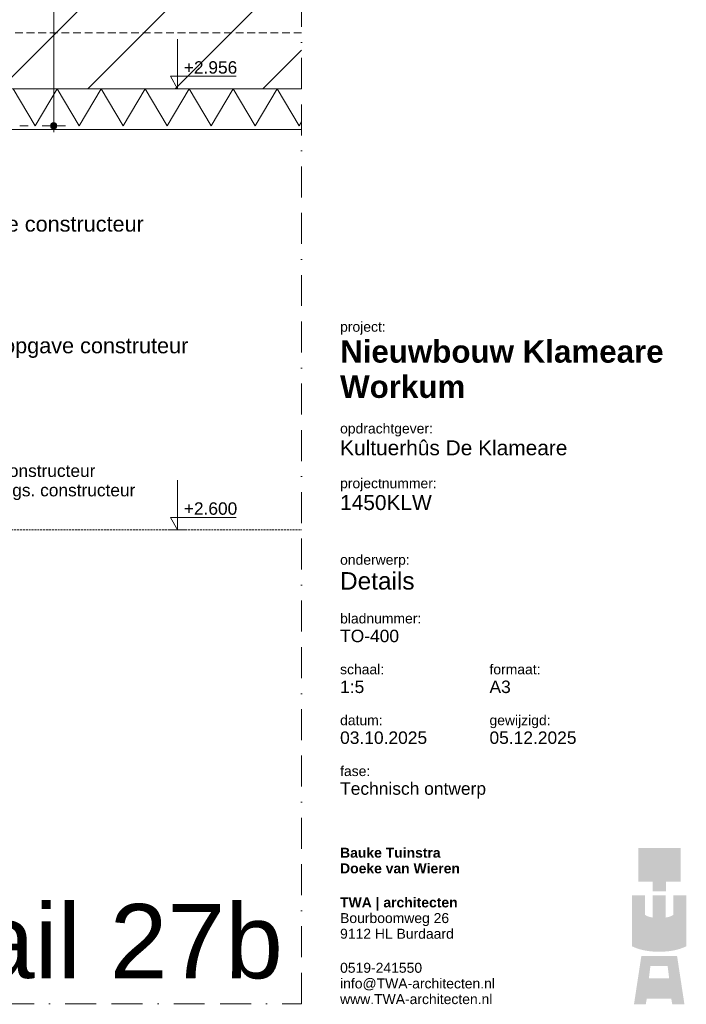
# Model space of a CAD drawing. Extents: x 75 to 2066, y 35 to 1450.
# Tile 2 of 3: x 1528 to 2066, y 35 to 829. Entities that reach past the tile are written whole.
import ezdxf
from ezdxf.xclip import XClip

# ---------------------------------------------------------------- set-up
doc = ezdxf.new("R2010")
doc.units = 0
doc.header["$MEASUREMENT"] = 0
doc.header["$XCLIPFRAME"] = 0
for name, pattern in [('Streep-streep-punt grof', [437.5, 125, -62.5, 125, -62.5, 0, -62.5]), ('Streeplijn fijn', [11.705999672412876, 7.799999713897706, -3.905999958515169]), ('Streeplijn grof', [46.875, 31.25, -15.625])]:
    doc.linetypes.add(name, pattern=pattern)
doc.layers.add('0 2D arcering', color=7, linetype='Continuous')
doc.styles.add('GENERATED_STYLE_1', font='arial.ttf')
doc.styles.add('GENERATED_STYLE_2', font='arial.ttf')
doc.linetypes.add('ALG - Bubbel klein', pattern='A,0,[1,KLW_AC26_Plan1.Shx,S=0.1993582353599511,R=0,X=-6.432843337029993e-07,Y=-0.0001224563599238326],-25.00000000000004,0', length=25.00000000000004)

# ---------------------------------------------------------------- blocks, each defined once
blk = doc.blocks.new('Drawing_1_1', base_point=(915.0000308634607, 742.5000418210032))
at = {"layer": '0 2D arcering', "linetype": 'Continuous', "lineweight": 0, "true_color": 0x000000}
h = blk.add_hatch(dxfattribs=at)
h.set_pattern_fill('220_Gewapend_beton___pre_62', color=18, style=0, pattern_type=2)
h.set_pattern_definition([(45, (915.0000308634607, 742.5000418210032), (-35.35533905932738, 35.35533905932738), [])])
h.paths.add_polyline_path([(1755.000033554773, 1033.50003400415), (915.0000250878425, 1033.50003400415), (915.0000250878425, 773.5000492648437), (1755.000033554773, 773.5000492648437)])
blk.add_hatch(color=18, dxfattribs=at).paths.add_polyline_path([(1552.500030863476, 743.5000418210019), (1552.690332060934, 742.543333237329), (1553.232263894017, 741.7322748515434), (1554.043322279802, 741.1903430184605), (1555.000030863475, 741.0000418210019), (1555.956739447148, 741.1903430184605), (1556.767797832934, 741.7322748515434), (1557.309729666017, 742.543333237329), (1557.500030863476, 743.5000418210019), (1557.309729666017, 744.4567504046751), (1556.767797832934, 745.2678087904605), (1555.956739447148, 745.8097406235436), (1555.000030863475, 746.0000418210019), (1554.043322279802, 745.8097406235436), (1553.232263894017, 745.2678087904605), (1552.690332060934, 744.4567504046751)])
at = {"color": 10, "linetype": 'Continuous', "lineweight": 0, "ltscale": 0.2}
for p, q in [((1555.000027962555, 746.0000525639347), (1555.000027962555, 1115.000041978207)), ((1534.375036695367, 773.5000492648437), (1527.500031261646, 773.5000492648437)), ((1534.375036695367, 743.5000346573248), (1527.500031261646, 743.5000346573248)), ((1552.50003508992, 743.5000346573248), (1545.625029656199, 743.5000346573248)), ((1555.000027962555, 738.5000489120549), (1555.000027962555, 741.0000417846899)), ((1564.375026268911, 743.5000346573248), (1557.50002083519, 743.5000346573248))]:
    blk.add_line(p, q, dxfattribs=at)
at = {"color": 1, "linetype": 'Streeplijn grof', "lineweight": 0, "ltscale": 0.2}
blk.add_line((1755.000033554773, 818.5000461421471), (915.0000250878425, 818.5000461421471), dxfattribs=at)
at = {"color": 9, "linetype": 'Continuous', "lineweight": 0, "ltscale": 0.2}
for p, q in [((1655.000043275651, 773.5000492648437), (1655.000043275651, 813.5000353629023)), ((1655.000043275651, 773.5000492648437), (1649.200021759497, 783.5000457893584)), ((1649.200021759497, 783.5000457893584), (1655.000043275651, 783.5000457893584)), ((1655.000043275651, 783.5000457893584), (1702.32822485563, 783.5000457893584)), ((1522.200038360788, 773.5000492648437), (1539.960041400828, 743.5000596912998)), ((1539.960041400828, 743.5000596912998), (1557.720019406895, 773.5000492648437)), ((1557.720019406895, 773.5000492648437), (1575.480022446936, 743.5000596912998)), ((1575.480022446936, 743.5000596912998), (1593.240025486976, 773.5000492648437)), ((1593.240025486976, 773.5000492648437), (1611.000028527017, 743.5000596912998)), ((1611.000028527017, 743.5000596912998), (1628.760031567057, 773.5000492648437)), ((1628.760031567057, 773.5000492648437), (1646.520034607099, 743.5000596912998)), ((1646.520034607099, 743.5000596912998), (1664.28003764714, 773.5000492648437)), ((1655.000043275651, 773.5000492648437), (1647.500039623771, 773.5000492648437)), ((1655.000043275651, 773.5000492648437), (1662.500021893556, 773.5000492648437)), ((1664.28003764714, 773.5000492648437), (1682.04004068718, 743.5000596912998)), ((1682.04004068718, 743.5000596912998), (1699.800043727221, 773.5000492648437)), ((1699.800043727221, 773.5000492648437), (1717.560021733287, 743.5000596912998)), ((1717.560021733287, 743.5000596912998), (1735.320024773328, 773.5000492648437)), ((1735.320024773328, 773.5000492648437), (1753.080027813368, 743.5000596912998)), ((1753.080027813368, 743.5000596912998), (1755.000033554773, 746.7432612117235)), ((1655.000043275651, 417.5000528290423), (1655.000043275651, 457.5000389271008)), ((1655.000043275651, 417.5000528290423), (1649.200021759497, 427.5000493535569)), ((1649.200021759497, 427.5000493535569), (1655.000043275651, 427.5000493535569)), ((1655.000043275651, 427.5000493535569), (1702.32822485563, 427.5000493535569)), ((1655.000043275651, 417.5000528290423), (1647.500039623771, 417.5000528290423)), ((1655.000043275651, 417.5000528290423), (1662.500021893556, 417.5000528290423))]:
    blk.add_line(p, q, dxfattribs=at)
at = {"color": 9, "linetype": 'Streeplijn fijn', "lineweight": 0, "ltscale": 0.2}
blk.add_line((1015.000115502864, 417.5000528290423), (1755.000033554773, 417.5000528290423), dxfattribs=at)
at = {"color": 9, "linetype": 'Streep-streep-punt grof', "lineweight": 0, "ltscale": 0.2, "flags": 128}
for points in [[(1755.000030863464, 35.00004182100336), (1755.000030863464, 1450.000041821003)], [(75.000030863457, 35.00004182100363), (1755.000030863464, 35.00004182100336)]]:
    blk.add_lwpolyline(points, dxfattribs=at)
at = {"color": 4, "linetype": 'Continuous', "lineweight": 0, "ltscale": 0.2, "flags": 128}
blk.add_lwpolyline([(1755.000030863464, 1033.500041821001), (915.0000308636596, 1033.500041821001), (915.0000308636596, 773.500041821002), (1755.000030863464, 773.5000418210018)], dxfattribs=at)
at = {"color": 9, "linetype": 'ALG - Bubbel klein', "lineweight": 0, "ltscale": 0.2, "flags": 128}
blk.add_lwpolyline([(1028.000116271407, 417.5000418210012), (1028.000116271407, 488.5000418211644), (1180.000030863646, 488.5000418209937), (1180.000030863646, 740.5000418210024), (1755.000030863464, 740.5000418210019)], dxfattribs=at)
at = {"color": 10, "linetype": 'Continuous', "lineweight": 0, "ltscale": 0.2}
blk.add_circle((1555.000030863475, 743.5000418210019), 2.5, dxfattribs=at)
at = {"color": 10, "linetype": 'Continuous', "lineweight": 0, "char_height": 10, "width": 42.3282, "attachment_point": 7, "style": 'GENERATED_STYLE_1'}
for s, insert in [('\\A1;{\\pql;\\fArial|b0|i0|c0|p0;\\W1.000000;+2.956}', (1660.00003086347, 785.5000418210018)), ('\\A1;{\\pql;\\fArial|b0|i0|c0|p0;\\W1.000000;+2.600}', (1660.00003086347, 429.500041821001))]:
    blk.add_mtext(s, dxfattribs=dict(at, insert=insert))
at = {"color": 10, "linetype": 'Continuous', "lineweight": 0, "style": 'GENERATED_STYLE_1'}
for s, insert, char_height, attachment_point in [('\\A1;{\\pql;\\pt25;\\fArial|b0|i0|c0|p0;\\W1.000000;stalen ligger HE\\fArial|b0|i0|c0|p0;\\W1.000000;B\\fArial|b0|i0|c0|p0;\\W1.000000; 2\\fArial|b0|i0|c0|p0;\\W1.000000;4\\fArial|b0|i0|c0|p0;\\W1.000000;0 vlgs. opgave constructeur}', (1255.000030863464, 670.6428979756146), 12.5, 1), ('\\A1;{\\pql;\\pt25;\\fArial|b0|i0|c0|p0;\\W1.000000;koppeling HEA met hoeklijn vlgs. opgave construteur}', (1255.000030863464, 572.4284729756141), 12.50000000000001, 1), ('\\A1;{\\pqr;\\fArial|b0|i0|c0|p0;\\W1.000000;detail \\fArial|b0|i0|c0|p0;\\W1.000000;27b}', (1740.000030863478, 54.60729191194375), 60, 9)]:
    blk.add_mtext(s, dxfattribs=dict(at, insert=insert, char_height=char_height, attachment_point=attachment_point))
at = {"color": 1, "linetype": 'Continuous', "lineweight": 0, "insert": (1351.06487357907, 470.1493084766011), "char_height": 9.999999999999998, "attachment_point": 1, "line_spacing_factor": 0.940383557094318, "style": 'GENERATED_STYLE_1'}
blk.add_mtext('\\A1;{\\pql;\\fArial|b0|i0|c0|p0;\\W1.000000;staaldimensionering vlgs. constructeur\\P\\pql;\\fArial|b0|i0|c0|p0;\\W1.000000;+ koppeling HEA-hoeklijn vlgs. constructeur}', dxfattribs=at)
blk = doc.blocks.new('Drawing_3_1', base_point=(2100, -1.084202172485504e-13))
at = {"layer": '0 2D arcering', "linetype": 'Continuous', "lineweight": 0, "true_color": 0xe8b909}
for points in [[(2026.731786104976, 160.7271278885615), (2026.731786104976, 133.5773739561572), (2038.527945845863, 133.5773739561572), (2038.527945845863, 125.7131731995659), (2049.107386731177, 125.7131731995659), (2049.107386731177, 133.5773739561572), (2060.903498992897, 133.5773739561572), (2060.903498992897, 160.7271278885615)], [(2021.757912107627, 122.3478812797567), (2021.757912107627, 81.37548891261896), (2021.858409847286, 81.29779045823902), (2022.294082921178, 81.09363795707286), (2022.730060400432, 80.89548900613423), (2023.166347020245, 80.70326784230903), (2023.602949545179, 80.51689802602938), (2024.039873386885, 80.33630582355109), (2024.477125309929, 80.16141411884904), (2024.914711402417, 79.99214782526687), (2025.352637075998, 79.82843185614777), (2025.790909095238, 79.67019044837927), (2026.229533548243, 79.51734783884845), (2026.668515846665, 79.36982826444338), (2027.107862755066, 79.22755663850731), (2027.547579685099, 79.09045787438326), (2027.987673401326, 78.95845553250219), (2028.428149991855, 78.83147452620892), (2028.869014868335, 78.70943909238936), (2029.310274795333, 78.59227414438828), (2029.751935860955, 78.47990391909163), (2030.194003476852, 78.3722526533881), (2030.636483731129, 78.2692445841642), (2031.079383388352, 78.17080530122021), (2031.522708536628, 78.07685836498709), (2031.966465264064, 77.98732801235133), (2032.410658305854, 77.90213915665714), (2032.855295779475, 77.8212167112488), (2033.300382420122, 77.74448423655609), (2033.745924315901, 77.67186664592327), (2034.191928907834, 77.60328817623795), (2034.638400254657, 77.53867374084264), (2035.085345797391, 77.47794757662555), (2035.532771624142, 77.42103392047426), (2035.980683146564, 77.3678576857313), (2036.429087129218, 77.31834310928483), (2036.877988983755, 77.27241442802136), (2037.327394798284, 77.229995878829), (2037.777312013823, 77.19101305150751), (2038.22774468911, 77.15538950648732), (2038.678700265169, 77.12305015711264), (2039.130184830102, 77.09391856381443), (2039.582203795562, 77.06792031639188), (2040.034763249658, 77.04497965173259), (2040.487869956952, 77.02502013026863), (2040.941530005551, 77.00796734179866), (2041.395748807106, 76.99374552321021), (2041.850532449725, 76.98227891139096), (2042.305887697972, 76.97349174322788), (2042.761819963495, 76.96730825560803), (2043.218335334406, 76.96365403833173), (2043.675440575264, 76.9624526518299), (2044.12903433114, 76.96365403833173), (2044.58232774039, 76.96730825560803), (2045.035318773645, 76.97349174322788), (2045.488002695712, 76.98227891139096), (2045.94037747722, 76.99374552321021), (2046.392440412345, 77.00796734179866), (2046.844187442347, 77.02502013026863), (2047.295616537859, 77.04497965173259), (2047.746724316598, 77.06792031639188), (2048.197506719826, 77.09391856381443), (2048.647962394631, 77.12305015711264), (2049.098087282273, 77.15538950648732), (2049.54787867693, 77.19101305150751), (2049.997333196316, 77.229995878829), (2050.446448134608, 77.27241442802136), (2050.895220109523, 77.31834310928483), (2051.343646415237, 77.3678576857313), (2051.791723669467, 77.42103392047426), (2052.239449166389, 77.47794757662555), (2052.686819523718, 77.53867374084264), (2053.133832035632, 77.60328817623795), (2053.580483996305, 77.67186664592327), (2054.026771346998, 77.74448423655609), (2054.472691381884, 77.8212167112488), (2054.918242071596, 77.90213915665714), (2055.363418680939, 77.98732801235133), (2055.808219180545, 78.07685836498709), (2056.252640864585, 78.17080530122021), (2056.696679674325, 78.2692445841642), (2057.140333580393, 78.3722526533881), (2057.583598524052, 78.47990391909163), (2058.026472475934, 78.59227414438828), (2058.468951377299, 78.70943909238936), (2058.911032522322, 78.83147452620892), (2059.352713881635, 78.95845553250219), (2059.793990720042, 79.09045787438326), (2060.234861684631, 79.22755663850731), (2060.675322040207, 79.36982826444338), (2061.115370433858, 79.51734783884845), (2061.555002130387, 79.67019044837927), (2061.994215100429, 79.82843185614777), (2062.433006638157, 79.99214782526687), (2062.871372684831, 80.16141411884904), (2063.309310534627, 80.33630582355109), (2063.746818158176, 80.51689802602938), (2064.183890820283, 80.70326784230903), (2064.620526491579, 80.89548900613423), (2065.056722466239, 81.09363795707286), (2065.492474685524, 81.29779045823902), (2065.592969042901, 81.37548891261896), (2065.592969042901, 122.3478812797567), (2055.030803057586, 122.358627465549), (2055.024592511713, 106.7024832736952), (2054.92128274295, 106.611972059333), (2054.823831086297, 106.5443081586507), (2054.72493654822, 106.477815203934), (2054.624619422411, 106.4124830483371), (2054.522902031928, 106.3483042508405), (2054.41980534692, 106.2852686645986), (2054.31534966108, 106.2233668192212), (2054.209556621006, 106.1625905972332), (2054.10244719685, 106.1029312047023), (2053.994043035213, 106.044377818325), (2053.884365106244, 105.9869236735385), (2053.77343438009, 105.9305579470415), (2053.661271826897, 105.8752718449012), (2053.547898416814, 105.8210572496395), (2053.4333364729, 105.7679040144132), (2053.317605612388, 105.7158040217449), (2053.200728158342, 105.6647471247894), (2053.082725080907, 105.6147252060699), (2052.963616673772, 105.5657281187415), (2052.84342526, 105.5177484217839), (2052.72217113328, 105.4707752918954), (2052.599875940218, 105.4248012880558), (2052.476560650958, 105.3798155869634), (2052.35224623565, 105.3358107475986), (2052.22695366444, 105.2927766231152), (2052.100705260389, 105.2507050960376), (2051.973520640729, 105.20958601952), (2051.845421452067, 105.1694105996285), (2051.716429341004, 105.1301707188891), (2051.586565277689, 105.0918562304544), (2051.455850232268, 105.0544583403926), (2051.324305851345, 105.0179682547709), (2051.191952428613, 104.9823765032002), (2051.058810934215, 104.9476742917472), (2050.924903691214, 104.9138521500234), (2050.790251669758, 104.8809012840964), (2050.654875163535, 104.8488135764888), (2050.518795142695, 104.8175782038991), (2050.382034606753, 104.7871870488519), (2050.244612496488, 104.7576313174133), (2050.106551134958, 104.7289015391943), (2049.967872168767, 104.7009882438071), (2049.828595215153, 104.6738826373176), (2049.688742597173, 104.6475766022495), (2049.548335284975, 104.6220599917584), (2049.407394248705, 104.5973233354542), (2049.265940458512, 104.5733591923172), (2048.981579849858, 104.5277078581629), (2048.959629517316, 104.7193912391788), (2048.959629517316, 122.3560332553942), (2038.396164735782, 122.358627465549), (2038.39125230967, 104.7193912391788), (2038.369301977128, 104.5277078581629), (2038.084943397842, 104.5733591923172), (2037.943492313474, 104.5973233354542), (2037.802554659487, 104.6220599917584), (2037.662151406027, 104.6475766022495), (2037.522303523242, 104.6738826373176), (2037.383032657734, 104.7009882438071), (2037.244359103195, 104.7289015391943), (2037.106304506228, 104.7576313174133), (2036.968889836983, 104.7871870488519), (2036.832136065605, 104.8175782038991), (2036.696064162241, 104.8488135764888), (2036.560695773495, 104.8809012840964), (2036.426051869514, 104.9138521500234), (2036.29215274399, 104.9476742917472), (2036.159020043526, 104.9823765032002), (2036.026674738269, 105.0179682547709), (2035.895138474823, 105.0544583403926), (2035.764430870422, 105.0918562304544), (2035.634574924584, 105.1301707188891), (2035.50559025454, 105.1694105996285), (2035.377498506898, 105.20958601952), (2035.250321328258, 105.2507050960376), (2035.124078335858, 105.2927766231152), (2034.998791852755, 105.3358107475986), (2034.874482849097, 105.3798155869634), (2034.751171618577, 105.4248012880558), (2034.628879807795, 105.4707752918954), (2034.507629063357, 105.5177484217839), (2034.387439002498, 105.5657281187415), (2034.268331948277, 105.6147252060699), (2034.150328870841, 105.6647471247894), (2034.033450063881, 105.7158040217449), (2033.917717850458, 105.7679040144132), (2033.803151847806, 105.8210572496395), (2033.689774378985, 105.8752718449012), (2033.577605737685, 105.9305579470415), (2033.466666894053, 105.9869236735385), (2033.356980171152, 106.044377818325), (2033.248565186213, 106.1029312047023), (2033.141443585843, 106.1625905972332), (2033.035637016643, 106.2233668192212), (2032.931165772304, 106.2852686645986), (2032.828050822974, 106.3483042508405), (2032.726314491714, 106.4124830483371), (2032.625976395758, 106.477815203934), (2032.527058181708, 106.5443081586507), (2032.42958149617, 106.611972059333), (2032.333566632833, 106.6808156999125), (2032.326241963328, 122.3567983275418), (2021.761677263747, 122.358627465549)]]:
    blk.add_hatch(color=40, dxfattribs=at).paths.add_polyline_path(points)
h = blk.add_hatch(color=40, dxfattribs=at)
h.paths.add_polyline_path([(2023.358090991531, 34.51167678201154), (2032.875947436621, 34.51167678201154), (2033.656296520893, 38.93239349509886), (2053.472452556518, 38.93239349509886), (2054.252328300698, 34.51167678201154), (2064.082816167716, 34.51167678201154), (2058.15360098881, 73.41579820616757), (2029.287306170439, 73.41579820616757)])
h.paths.add_polyline_path([(2051.756148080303, 55.42029325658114), (2035.372600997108, 55.42029325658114), (2036.620714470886, 65.40638743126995), (2050.507608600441, 65.40638743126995)], flags=0)
at = {"color": 10, "linetype": 'Continuous', "lineweight": 0, "attachment_point": 1}
for s, insert, char_height, style in [('\\A1;{\\pql;\\fArial|b0|i0|c0|p0;\\W1.000000;project:}', (1786.127450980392, 585.3689597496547), 8.039215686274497, 'GENERATED_STYLE_1'), ('\\A1;{\\pql;\\fArial|b1|i0|c0|p0;\\W1.000000;Nieuwbouw Klameare}', (1786.127450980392, 570.4389769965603), 18.08823529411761, 'GENERATED_STYLE_2'), ('\\A1;{\\pql;\\fArial|b1|i0|c0|p0;\\W1.000000;Workum}', (1786.127450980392, 542.0146015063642), 18.08823529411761, 'GENERATED_STYLE_2'), ('\\A1;{\\pql;\\fArial|b0|i0|c0|p0;\\W1.000000;opdrachtgever:}', (1786.127450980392, 503.2540793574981), 8.039215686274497, 'GENERATED_STYLE_1'), ('\\A1;{\\pql;\\fArial|b0|i0|c0|p0;\\W1.000000;Kultuerhûs De Klameare}', (1786.127450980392, 489.702246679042), 12.05882352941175, 'GENERATED_STYLE_1'), ('\\A1;{\\pql;\\fArial|b0|i0|c0|p0;\\W1.000000;projectnummer:}', (1786.127450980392, 459.03835288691), 8.039215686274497, 'GENERATED_STYLE_1'), ('\\A1;{\\pql;\\fArial|b0|i0|c0|p0;\\W1.000000;1450KLW}', (1786.127450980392, 445.4865202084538), 12.05882352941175, 'GENERATED_STYLE_1'), ('\\A1;{\\pql;\\fArial|b0|i0|c0|p0;\\W1.000000;onderwerp:}', (1786.127450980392, 397.3086322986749), 8.039215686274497, 'GENERATED_STYLE_1'), ('\\A1;{\\pql;\\fArial|b0|i0|c0|p0;\\W1.000000;bladnummer:}', (1786.127450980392, 349.9341942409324), 8.039215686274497, 'GENERATED_STYLE_1'), ('\\A1;{\\pql;\\fArial|b0|i0|c0|p0;\\W1.000000;TO-400}', (1786.127450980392, 336.8417464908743), 10.04901960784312, 'GENERATED_STYLE_1'), ('\\A1;{\\pql;\\fArial|b0|i0|c0|p0;\\W1.000000;schaal:}', (1786.127450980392, 308.8767138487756), 8.039215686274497, 'GENERATED_STYLE_1'), ('\\A1;{\\pql;\\fArial|b0|i0|c0|p0;\\W1.000000;formaat:}', (1906.715686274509, 308.8767138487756), 8.039215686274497, 'GENERATED_STYLE_1'), ('\\A1;{\\pql;\\fArial|b0|i0|c0|p0;\\W1.000000;1:5}', (1786.127450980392, 295.7842660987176), 10.04901960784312, 'GENERATED_STYLE_1'), ('\\A1;{\\pql;\\fArial|b0|i0|c0|p0;\\W1.000000;A3}', (1906.715686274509, 295.7842660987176), 10.04901960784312, 'GENERATED_STYLE_1'), ('\\A1;{\\pql;\\fArial|b0|i0|c0|p0;\\W1.000000;datum:}', (1786.127450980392, 267.8192282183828), 8.039215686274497, 'GENERATED_STYLE_1'), ('\\A1;{\\pql;\\fArial|b0|i0|c0|p0;\\W1.000000;gewijzigd:}', (1906.715686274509, 267.8192282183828), 8.039215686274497, 'GENERATED_STYLE_1'), ('\\A1;{\\pql;\\fArial|b0|i0|c0|p0;\\W1.000000;03.10.2025}', (1786.127450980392, 254.7267804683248), 10.04901960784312, 'GENERATED_STYLE_1'), ('\\A1;{\\pql;\\fArial|b0|i0|c0|p0;\\W1.000000;05.12.2025}', (1906.715686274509, 254.7267804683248), 10.04901960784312, 'GENERATED_STYLE_1'), ('\\A1;{\\pql;\\fArial|b0|i0|c0|p0;\\W1.000000;fase:}', (1786.127450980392, 226.7617516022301), 8.039215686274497, 'GENERATED_STYLE_1'), ('\\A1;{\\pql;\\fArial|b0|i0|c0|p0;\\W1.000000;Technisch ontwerp}', (1786.127450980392, 213.6693038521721), 10.04901960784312, 'GENERATED_STYLE_1'), ('\\A1;{\\pql;\\fArial|b0|i0|c0|p0;\\W1.000000; }', (1786.127450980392, 197.8779566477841), 10.04901960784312, 'GENERATED_STYLE_1')]:
    blk.add_mtext(s, dxfattribs=dict(at, insert=insert, char_height=char_height, style=style))
at = {"color": 9, "linetype": 'Continuous', "lineweight": 0, "insert": (1786.127450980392, 160.8880192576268), "char_height": 8.039215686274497, "attachment_point": 1, "line_spacing_factor": 0.94299601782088, "style": 'GENERATED_STYLE_2'}
blk.add_mtext('\\A1;{\\pql;\\fArial|b1|i0|c0|p0;\\W1.000000;Bauke Tuinstra\\P\\pql;\\fArial|b1|i0|c0|p0;\\W1.000000;Doeke van Wieren\\P\\pql;\\fArial|b0|i0|c0|p0;\\H1.175000x;\\W1.000000;\\P\\pql;\\pt96.0714;\\fArial|b1|i0|c0|p0;\\H0.851061x;\\W1.000000;TWA | architecten\\P\\pql;\\fArial|b0|i0|c0|p0;\\W1.000000;Bourboomweg 26\\P\\pql;\\fArial|b0|i0|c0|p0;\\W1.000000;9112 HL Burdaard\\P\\pql;\\fArial|b0|i0|c0|p0;\\H1.175004x;\\W1.000000;\\P\\pql;\\fArial|b0|i0|c0|p0;\\H0.851061x;\\W1.000000;0519-241550\\P\\pql;\\fArial|b0|i0|c0|p0;\\W1.000000;info@TWA-architecten.nl\\P\\pql;\\fArial|b0|i0|c0|p0;\\W1.000000;www.TWA-architecten.nl}', dxfattribs=at)

msp = doc.modelspace()

# ---------------------------------------------------------------- block references
at = {"color": 4, "linetype": 'Continuous', "lineweight": 0, "ltscale": 0.2}
ref = msp.add_blockref('Drawing_1_1', (915.0000308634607, 742.5000418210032), dxfattribs=at)
XClip(ref).set_block_clipping_path([(75.00001662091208, 35.00004182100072), (1755.000033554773, 1450.000048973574)])
ref = msp.add_blockref('Drawing_3_1', (2100, -1.084202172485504e-13), dxfattribs=at)
XClip(ref).set_block_clipping_path([(0, 1.241152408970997e-15), (2100, 1485)])

# ---------------------------------------------------------------- texts
at = {"color": 9, "linetype": 'Continuous', "lineweight": 0, "insert": (1786.127450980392, 383.2970358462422), "char_height": 14.06811631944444, "attachment_point": 1, "style": 'GENERATED_STYLE_1'}
msp.add_mtext('\\A1;{\\pql;\\fArial|b0|i0|c0|p0;\\W1.000000;Details}', dxfattribs=at)

doc.saveas('drawing.dxf')
